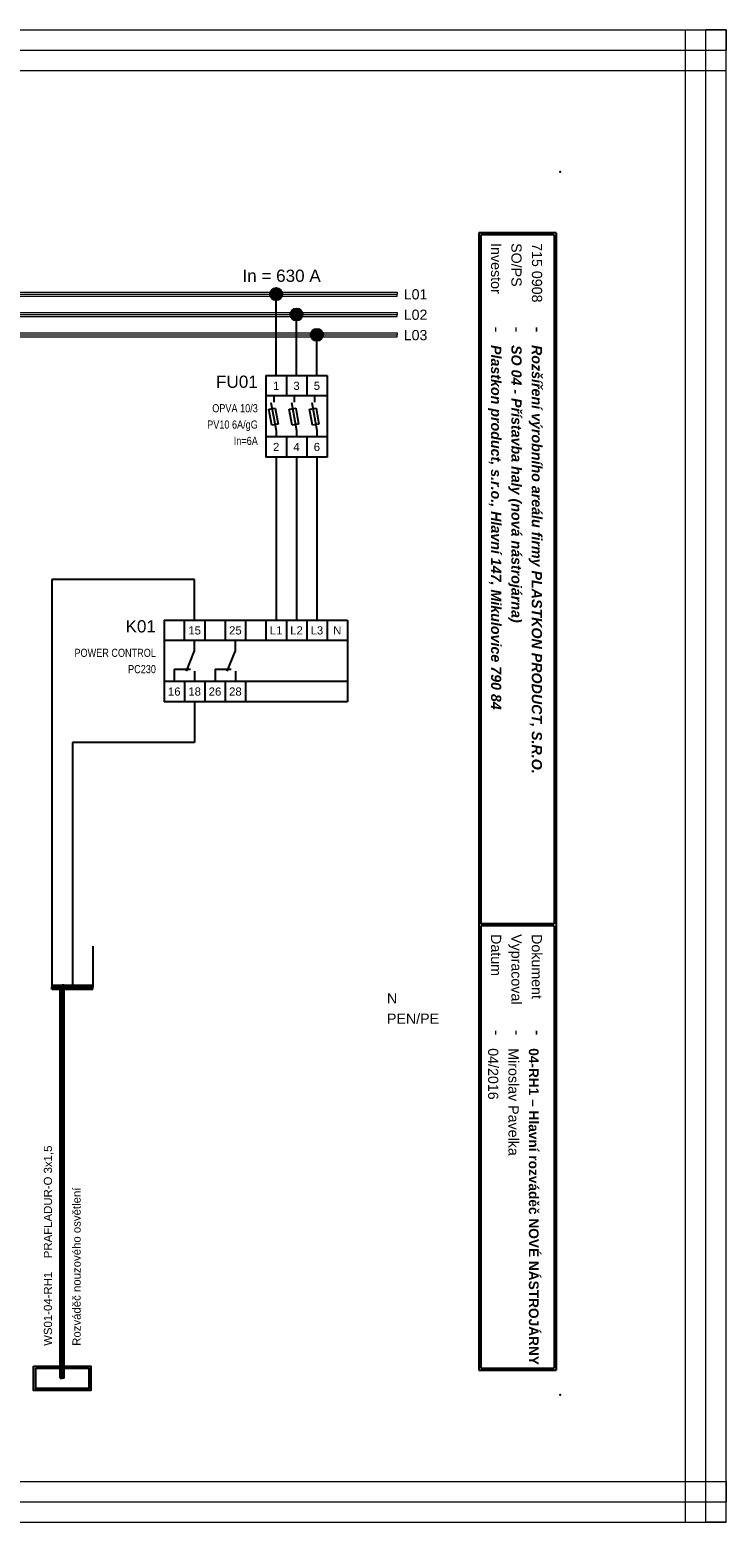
# Model space of a CAD drawing. Extents: x -1130 to 2703, y 1069 to 2560.
# Tile 14 of 31: x 979 to 1150, y 2124 to 2490. Entities that reach past the tile are written whole.
import ezdxf
from ezdxf.enums import TextEntityAlignment as Align

# ---------------------------------------------------------------- set-up
doc = ezdxf.new("R2010")
doc.units = 0
doc.header["$MEASUREMENT"] = 0
for name, color, linetype in [('1-KRESBA', 7, 'Continuous'), ('__Bílá', 7, 'Continuous'), ('__Oranžová', 30, 'Continuous'), ('__Rudá 010', 10, 'Continuous'), ('__Svmodrá', 4, 'Continuous'), ('__Vínová 220', 220, 'Continuous'), ('__Zelená', 3, 'Continuous'), ('__Černá 250', 7, 'Continuous')]:
    doc.layers.add(name, color=color, linetype=linetype)
doc.styles.add('Arial', font='arial.ttf')

# ---------------------------------------------------------------- blocks, each defined once
blk = doc.blocks.new('L0001A02')
at = {"linetype": 'Continuous'}
h = blk.add_hatch(color=256, dxfattribs=at)
edge = h.paths.add_edge_path()
edge.add_arc((0, 0), 1.5, 0, 360)
blk.add_circle((0, 0), 1.5)
blk = doc.blocks.new('scjjjds')
for p, q in [((0, 0), (15, 0)), ((0, 0), (0, -20)), ((5, -5), (5, 0)), ((10, 0), (10, -5)), ((15, 0), (45, 0)), ((15, 0), (15, -5)), ((20, 0), (20, -5)), ((25, 0), (25, -5)), ((30, 0), (30, -5)), ((35, 0), (35, -5)), ((40, 0), (40, -5)), ((45, 0), (45, -20)), ((15, -5), (0, -5)), ((7.5, -7.5), (7.5, -5)), ((45, -5), (15, -5)), ((17.5, -7.5), (17.5, -5)), ((5.5, -12.5), (7.5, -7.5)), ((15.5, -12.5), (17.5, -7.5)), ((2.5, -12), (2.5, -15)), ((2.5, -12), (6.5, -12)), ((7.5, -12.5), (7.5, -15)), ((12.5, -12), (12.5, -15)), ((12.5, -12), (16.5, -12)), ((17.5, -12.5), (17.5, -15)), ((15, -15), (0, -15)), ((5, -15), (5, -20)), ((10, -15), (10, -20)), ((45, -15), (15, -15)), ((15, -15), (15, -20)), ((20, -15), (20, -20)), ((15, -20), (0, -20)), ((45, -20), (15, -20))]:
    blk.add_line(p, q)
at = {"style": 'Arial'}
for s, p in [('15', (7.5, -3.5)), ('25', (17.5, -3.5)), ('L1', (27.5, -3.5)), ('L2', (32.5, -3.5)), ('L3', (37.5, -3.5)), ('N', (42.5, -3.5)), ('16', (2.5, -18.5)), ('18', (7.5, -18.5)), ('26', (12.5, -18.5)), ('28', (17.5, -18.5))]:
    blk.add_text(s, height=2, dxfattribs=at).set_placement(p, align=Align.CENTER)
blk.add_attdef('POPIS', text='', height=3, dxfattribs=at).set_placement((-2, -3), align=Align.RIGHT)
at = {"style": 'Arial', "width": 0.8}
for tag, p in [('TYP', (-2, -9)), ('CÍVKA', (-2, -13)), ('PROUD', (-2, -17)), ('DOPLŇ1', (-2, -21)), ('DOPLŇ2', (-2, -25))]:
    blk.add_attdef(tag, text='', height=2, dxfattribs=at).set_placement(p, align=Align.RIGHT)
blk = doc.blocks.new('OEZA2501')
for p, q in [((-2.5, 10), (-2.5, -10)), ((-2.5, 10), (12.5, 10)), ((2.5, 10), (2.5, 5)), ((7.5, 10), (7.5, 5)), ((12.5, 10), (12.5, -10)), ((12.5, 5), (-2.5, 5)), ((-0.5, 3.5), (-0.5, 5)), ((4.5, 3.5), (4.5, 5)), ((9.5, 3.5), (9.5, 5)), ((-1.79, 1.76), (-0.21, 2.05)), ((-1.06, -2.17), (-1.79, 1.76)), ((-1.27, 3.38), (0, -3.5)), ((-0.21, 2.05), (0.51, -1.88)), ((3.21, 1.76), (4.79, 2.05)), ((3.94, -2.17), (3.21, 1.76)), ((3.73, 3.38), (5, -3.5)), ((4.79, 2.05), (5.51, -1.88)), ((8.21, 1.76), (9.79, 2.05)), ((8.94, -2.17), (8.21, 1.76)), ((8.73, 3.38), (10, -3.5)), ((9.79, 2.05), (10.51, -1.88)), ((0.51, -1.88), (-1.06, -2.17)), ((0, -3.5), (0, -5)), ((5.51, -1.88), (3.94, -2.17)), ((5, -3.5), (5, -5)), ((10.51, -1.88), (8.94, -2.17)), ((10, -3.5), (10, -5)), ((12.5, -5), (-2.5, -5)), ((2.5, -5), (2.5, -10)), ((7.5, -5), (7.5, -10)), ((12.5, -10), (-2.5, -10))]:
    blk.add_line(p, q)
at = {"style": 'Arial'}
for s, p in [('1', (0, 6.5)), ('3', (5, 6.5)), ('5', (10, 6.5)), ('2', (0, -8.5)), ('4', (5, -8.5)), ('6', (10, -8.5))]:
    blk.add_text(s, height=2, dxfattribs=at).set_placement(p, align=Align.CENTER)
blk.add_attdef('POPIS', text='', height=3, dxfattribs=at).set_placement((-4.5, 7), align=Align.RIGHT)
at = {"style": 'Arial', "width": 0.8}
for tag, p in [('TYP', (-4.5, 1)), ('POJISTKA', (-4.5, -3)), ('PROUD', (-4.5, -7)), ('DOPLŇ1', (-4.5, -11)), ('DOPLŇ2', (-4.5, -15))]:
    blk.add_attdef(tag, text='', height=2, dxfattribs=at).set_placement(p, align=Align.RIGHT)

msp = doc.modelspace()

# ---------------------------------------------------------------- hatches: boundary and pattern name
at = {"layer": '__Černá 250'}
h = msp.add_hatch(color=256, dxfattribs=at)
h.paths.add_polyline_path([(994.28, 2156.68), (994.28, 2162.68), (980.28, 2162.68), (980.28, 2156.68)])
h.paths.add_polyline_path([(993.78, 2157.18), (993.78, 2162.18), (980.78, 2162.18), (980.78, 2157.18)], flags=16)

# ---------------------------------------------------------------- linework, layer by layer
at = {"layer": '1-KRESBA'}
for p, q in [((1039.78, 2405.64), (1039.78, 2425.64)), ((1044.78, 2405.64), (1044.78, 2420.64)), ((1049.78, 2405.64), (1049.78, 2415.64)), ((1039.78, 2385.64), (1039.78, 2345.64)), ((1044.78, 2385.64), (1044.78, 2345.64)), ((1049.78, 2385.64), (1049.78, 2345.64)), ((1019.78, 2355.64), (984.78, 2355.64)), ((984.78, 2355.64), (984.78, 2265.64)), ((1019.78, 2345.64), (1019.78, 2355.64)), ((1019.78, 2325.64), (1019.78, 2315.64)), ((1019.78, 2315.64), (989.78, 2315.64)), ((989.78, 2315.64), (989.78, 2265.64)), ((984.78, 2265.64), (984.78, 2255.64)), ((989.78, 2265.64), (989.78, 2255.64)), ((994.78, 2265.64), (994.78, 2255.64)), ((984.78, 2256.14), (984.78, 2255.64)), ((984.78, 2256.14), (994.78, 2256.14)), ((984.78, 2255.14), (984.78, 2255.64)), ((984.78, 2255.64), (994.78, 2255.64)), ((984.78, 2255.14), (994.78, 2255.14)), ((986.78, 2159.68), (986.78, 2256.14)), ((986.78, 2256.14), (987.28, 2256.14)), ((987.28, 2159.68), (987.28, 2256.14)), ((987.78, 2256.14), (987.28, 2256.14)), ((987.78, 2159.68), (987.78, 2256.14)), ((994.78, 2256.14), (994.78, 2255.64)), ((994.78, 2255.14), (994.78, 2255.64)), ((986.78, 2159.68), (987.28, 2159.68)), ((987.78, 2159.68), (987.28, 2159.68))]:
    msp.add_line(p, q, dxfattribs=at)
at = {"layer": '__Bílá'}
for p, q in [((1108.5, 2440.64), (1089.5, 2440.64)), ((1089.5, 2440.64), (1089.5, 2161.64)), ((1108, 2440.14), (1090, 2440.14)), ((1090, 2440.14), (1090, 2271.14)), ((1108, 2440.14), (1108, 2271.14)), ((1108.5, 2440.64), (1108.5, 2161.64)), ((1108, 2271.14), (1090, 2271.14)), ((1108, 2270.64), (1090, 2270.64)), ((1090, 2270.64), (1090, 2162.14)), ((1108, 2270.64), (1108, 2162.14)), ((1089.5, 2161.64), (1108.5, 2161.64)), ((1090, 2162.14), (1108, 2162.14))]:
    msp.add_line(p, q, dxfattribs=at)
for p in [(1109.5, 2455.64), (1109.5, 2155.64)]:
    msp.add_point(p, dxfattribs=at)
at = {"layer": '__Oranžová', "lineweight": 0}
for p, q in [((719.5, 2426.14), (1069.5, 2426.14)), ((719.5, 2425.64), (1069.5, 2425.64)), ((719.5, 2425.14), (1069.5, 2425.14)), ((1069.5, 2426.14), (1069.5, 2425.64)), ((1069.5, 2425.14), (1069.5, 2425.64)), ((719.5, 2421.14), (1069.5, 2421.14)), ((719.5, 2420.64), (1069.5, 2420.64)), ((719.5, 2420.14), (1069.5, 2420.14)), ((1069.5, 2421.14), (1069.5, 2420.64)), ((1069.5, 2420.14), (1069.5, 2420.64)), ((719.5, 2416.14), (1069.5, 2416.14)), ((1069.5, 2416.14), (1069.5, 2415.64)), ((719.5, 2415.64), (1069.5, 2415.64)), ((719.5, 2415.14), (1069.5, 2415.14)), ((1069.5, 2415.14), (1069.5, 2415.64))]:
    msp.add_line(p, q, dxfattribs=at)
at = {"layer": '__Vínová 220', "lineweight": 0}
for p, q in [((653.79, 2490.46), (1150.19, 2490.46)), ((1140.19, 2124.38), (1140.19, 2490.46)), ((1140.19, 2490.46), (1145.19, 2490.46)), ((1145.19, 2124.38), (1145.19, 2490.46)), ((1150.19, 2490.46), (1145.19, 2490.46)), ((1150.19, 2490.46), (1150.19, 2485.46)), ((1150.19, 2124.38), (1150.19, 2490.46)), ((653.79, 2485.46), (1150.19, 2485.46)), ((1150.19, 2480.46), (1150.19, 2485.46)), ((653.79, 2480.46), (1150.19, 2480.46)), ((653.79, 2134.38), (1150.19, 2134.38)), ((1150.19, 2134.38), (1150.19, 2129.38)), ((653.79, 2129.38), (1150.19, 2129.38)), ((1150.19, 2124.38), (1150.19, 2129.38)), ((653.79, 2124.38), (1150.19, 2124.38)), ((1140.19, 2124.38), (1145.19, 2124.38)), ((1150.19, 2124.38), (1145.19, 2124.38))]:
    msp.add_line(p, q, dxfattribs=at)
at = {"layer": '__Černá 250'}
for points in [[(980.28, 2162.68), (994.28, 2162.68), (994.28, 2156.68), (980.28, 2156.68)], [(980.78, 2162.18), (993.78, 2162.18), (993.78, 2157.18), (980.78, 2157.18)]]:
    msp.add_lwpolyline(points, close=True, dxfattribs=at)

# ---------------------------------------------------------------- block references
at = {"layer": '1-KRESBA'}
for p in [(1039.78, 2425.64), (1044.78, 2420.64), (1049.78, 2415.64)]:
    msp.add_blockref('L0001A02', p, dxfattribs=at)
ref = msp.add_blockref('scjjjds', (1012.28, 2345.64), dxfattribs=at)
ref.add_attrib('POPIS', 'K01', dxfattribs={"layer": '0', "height": 3, "style": 'Arial'}).set_placement((1010.28, 2342.64), align=Align.RIGHT)
ref.add_attrib('TYP', 'POWER CONTROL', dxfattribs={"layer": '0', "height": 2, "style": 'Arial', "width": 0.8}).set_placement((1010.28, 2336.64), align=Align.RIGHT)
ref.add_attrib('CÍVKA', 'PC230', dxfattribs={"layer": '0', "height": 2, "style": 'Arial', "width": 0.8}).set_placement((1010.28, 2332.64), align=Align.RIGHT)
at = {"layer": '__Černá 250'}
msp.add_blockref('OEZA2501', (1039.78, 2395.64), dxfattribs=at).add_auto_attribs({'POPIS': 'FU01', 'TYP': 'OPVA 10/3', 'POJISTKA': 'PV10 6A/gG', 'PROUD': 'In=6A'})

# ---------------------------------------------------------------- texts
at = {"layer": '1-KRESBA', "color": 4, "linetype": 'Continuous', "style": 'Arial'}
msp.add_text('In = 630 A', height=3, dxfattribs=at).set_placement((1031.5, 2428.64))
at = {"layer": '__Bílá', "style": 'Arial'}
for s, height, p in [('Investor', 2.5, (1092.5, 2438.14)), ('SO/PS', 2.5, (1097.5, 2438.14)), ('-', 3, (1092.5, 2417.64)), ('-', 3, (1097.5, 2417.64)), ('-', 3, (1102.5, 2417.64)), ('Datum', 2.5, (1092.5, 2268.64)), ('Vypracoval', 2.5, (1097.5, 2268.64)), ('Dokument', 2.5, (1102.5, 2268.64)), ('-', 3, (1092.5, 2245.14)), ('-', 3, (1097.5, 2245.14)), ('-', 3, (1102.5, 2245.14))]:
    msp.add_text(s, height=height, rotation=270, dxfattribs=at).set_placement(p)
at = {"layer": '__Oranžová', "lineweight": 0, "style": 'Arial'}
for s, p in [('L01', (1071.07, 2424.33)), ('L02', (1071.07, 2419.33)), ('L03', (1071.07, 2414.33))]:
    msp.add_text(s, height=2.5, dxfattribs=at).set_placement(p)
at = {"layer": '__Rudá 010', "style": 'Arial'}
for s, p in [('PRAFLADUR-O 3x1,5', (984.78, 2189.13)), ('WS01-04-RH1', (984.78, 2167.64))]:
    msp.add_text(s, height=2, rotation=90, dxfattribs=at).set_placement(p)
at = {"layer": '__Rudá 010', "insert": (989.81, 2167.64), "char_height": 2, "width": 62.8406, "attachment_point": 1, "rotation": 90, "style": 'Arial'}
msp.add_mtext('Rozváděč nouzového osvětlení', dxfattribs=at)
at = {"layer": '__Svmodrá', "linetype": 'Continuous', "style": 'Arial'}
msp.add_text('N', height=2.5, dxfattribs=at).set_placement((1066.96, 2251.64))
at = {"layer": '__Vínová 220', "char_height": 2.5, "attachment_point": 7, "rotation": 270, "style": 'Arial'}
for s, insert in [('715 0908\\P', (1102.5, 2438.14)), ('{\\fArial|b1|i1|c238|p34;Plastkon product, s.r.o., Hlavní 147, Mikulovice 790 84}', (1091.75, 2413.14)), ('{\\fArial|b1|i1|c238|p34;SO 04 - Přístavba haly (nová nástrojárna)}', (1096.75, 2413.14)), ('{\\fArial|b1|i1|c238|p34;Rozšíření výrobního areálu firmy PLASTKON PRODUCT, S.R.O.}', (1101.75, 2413.14)), ('04/2016\\P', (1091.75, 2240.64)), ('{\\fArial|b1|i0|c238|p34;\\H0.96x;04-RH1 – Hlavní rozváděč NOVÉ NÁSTROJÁRNY}\\P', (1101.75, 2240.64)), ('Miroslav Pavelka', (1096.75, 2240.64))]:
    msp.add_mtext(s, dxfattribs=dict(at, insert=insert))
at = {"layer": '__Zelená', "linetype": 'Continuous', "style": 'Arial'}
msp.add_text('PEN/PE', height=2.5, dxfattribs=at).set_placement((1066.96, 2246.64))

doc.saveas('drawing.dxf')
